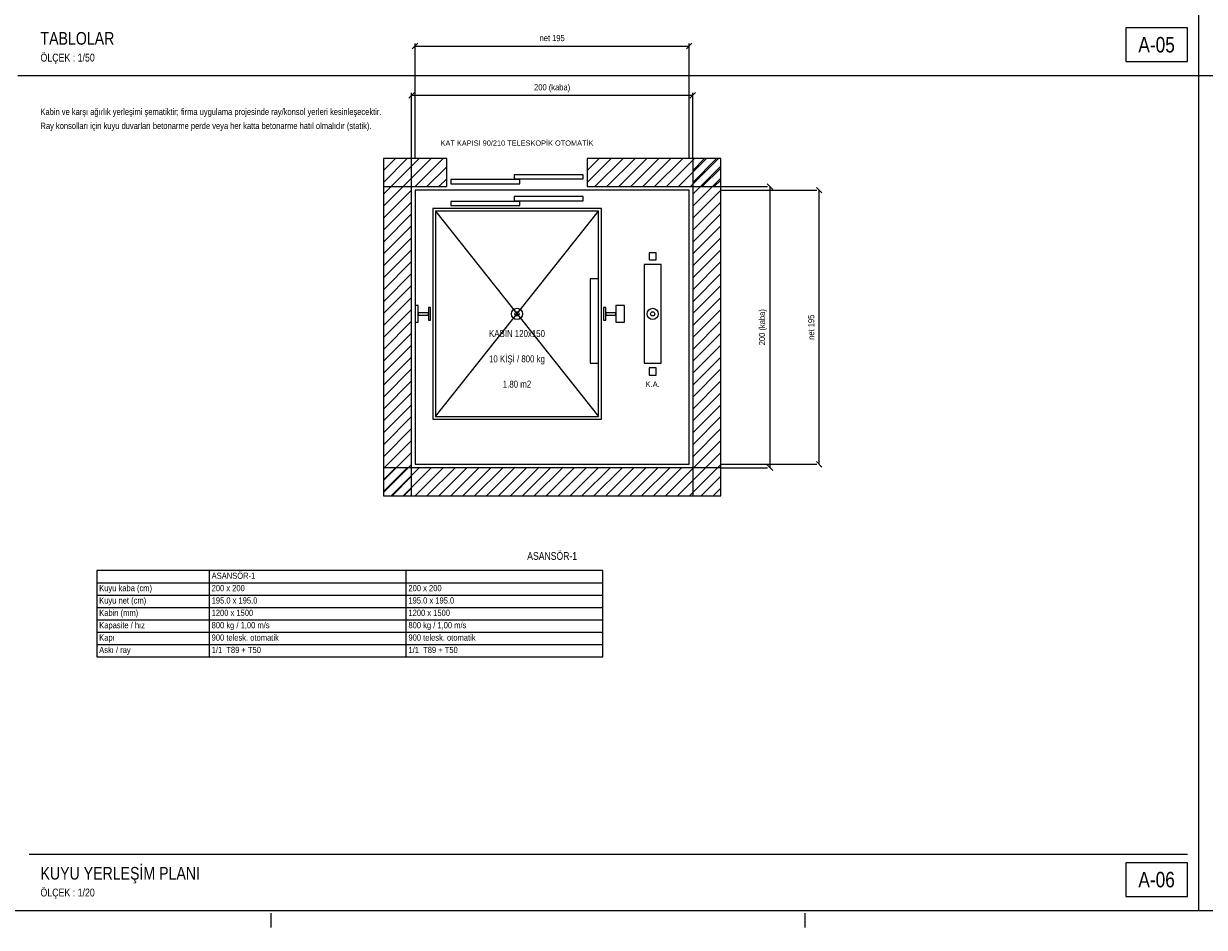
# Model space of a CAD drawing. Header units: centimetres. Extents: x 0 to 14595, y -30 to 2970.
# Tile 13 of 37: x 4410 to 6510, y -30 to 1578. Entities that reach past the tile are written whole.
import ezdxf
from ezdxf.enums import TextEntityAlignment as Align

# ---------------------------------------------------------------- set-up
doc = ezdxf.new("R2010")
doc.units = ezdxf.units.CM
doc.linetypes.add('CENTER', pattern=[40, 25, -5, 5, -5])
for name, color, linetype in [('ASN-ANTET', 4, 'CONTINUOUS'), ('ASN-BASLIK', 5, 'CONTINUOUS'), ('ASN-CERCEVE', 7, 'CONTINUOUS'), ('ASN-DUVAR', 7, 'CONTINUOUS'), ('ASN-EKSEN', 8, 'CENTER'), ('ASN-HALAT', 6, 'CONTINUOUS'), ('ASN-KA', 30, 'CONTINUOUS'), ('ASN-KABIN', 5, 'CONTINUOUS'), ('ASN-KAPI', 3, 'CONTINUOUS'), ('ASN-OLCU', 3, 'CONTINUOUS'), ('ASN-RAY', 1, 'CONTINUOUS'), ('ASN-SIVA', 8, 'CONTINUOUS'), ('ASN-TABLO', 4, 'CONTINUOUS'), ('ASN-TARAMA', 8, 'CONTINUOUS'), ('ASN-UYARI', 1, 'CONTINUOUS')]:
    doc.layers.add(name, color=color, linetype=linetype)
doc.styles.get("Standard").update_dxf_attribs({"font": 'arial.ttf', "width": 0.8})

msp = doc.modelspace()

# ---------------------------------------------------------------- linework, layer by layer
at = {"layer": 'ASN-ANTET'}
msp.add_line((4420, 100), (6480, 100), dxfattribs=at)
for points in [[(6370, 1510), (6480, 1510), (6480, 1570), (6370, 1570)], [(6370, 25), (6480, 25), (6480, 85), (6370, 85)]]:
    msp.add_lwpolyline(points, close=True, dxfattribs=at)
at = {"layer": 'ASN-CERCEVE'}
for p, q in [((6500, 0), (6500, 2970)), ((4400, 1485), (6500, 1485)), ((6500, 1485), (9470, 1485))]:
    msp.add_line(p, q, dxfattribs=at)
for points in [[(0, 0), (14595, 0), (14595, 2970), (0, 2970)], [(100, 0), (14570, 0), (14570, 2970), (100, 2970)]]:
    msp.add_lwpolyline(points, close=True, dxfattribs=at)
at = {"layer": 'ASN-DUVAR'}
for points in [[(5050, 737.5), (5100, 737.5), (5100, 1337.5), (5050, 1337.5)], [(5050, 1287.5), (5162.5, 1287.5), (5162.5, 1337.5), (5050, 1337.5)], [(5412.5, 1287.5), (5650, 1287.5), (5650, 1337.5), (5412.5, 1337.5)], [(5600, 737.5), (5650, 737.5), (5650, 1337.5), (5600, 1337.5)], [(5050, 737.5), (5650, 737.5), (5650, 787.5), (5050, 787.5)]]:
    msp.add_lwpolyline(points, close=True, dxfattribs=at)
at = {"layer": 'ASN-EKSEN'}
for p, q in [((4850, -30), (4850, -5)), ((5800, -30), (5800, -5))]:
    msp.add_line(p, q, dxfattribs=at)
at = {"layer": 'ASN-HALAT'}
for centre, radius in [((5287.5, 1061.2), 10), ((5528.8, 1061.2), 10), ((5287.5, 1061.2), 3.75), ((5528.8, 1061.2), 3.75)]:
    msp.add_circle(centre, radius, dxfattribs=at)
at = {"layer": 'ASN-KA'}
msp.add_lwpolyline([(5513.8, 973.8), (5543.8, 973.8), (5543.8, 1148.8), (5513.8, 1148.8)], close=True, dxfattribs=at)
at = {"layer": 'ASN-KABIN'}
for p, q in [((5142.5, 878.8), (5432.5, 1243.8)), ((5142.5, 1243.8), (5432.5, 878.8))]:
    msp.add_line(p, q, dxfattribs=at)
for points in [[(5137.5, 873.8), (5437.5, 873.8), (5437.5, 1248.8), (5137.5, 1248.8)], [(5142.5, 878.8), (5432.5, 878.8), (5432.5, 1243.8), (5142.5, 1243.8)], [(5417.5, 973.8), (5432.5, 973.8), (5432.5, 1123.8), (5417.5, 1123.8)]]:
    msp.add_lwpolyline(points, close=True, dxfattribs=at)
at = {"layer": 'ASN-KAPI'}
for points in [[(5282.5, 1301.2), (5405, 1301.2), (5405, 1308.8), (5282.5, 1308.8)], [(5170, 1292.5), (5292.5, 1292.5), (5292.5, 1300), (5170, 1300)], [(5170, 1253.8), (5292.5, 1253.8), (5292.5, 1261.2), (5170, 1261.2)], [(5282.5, 1262.5), (5405, 1262.5), (5405, 1270), (5282.5, 1270)]]:
    msp.add_lwpolyline(points, close=True, dxfattribs=at)
at = {"layer": 'ASN-OLCU'}
for p, q in [((5101.3, 1532.5), (5111.2, 1542.5)), ((5106.2, 1337.5), (5106.2, 1541.9)), ((5106.2, 1537.5), (5593.8, 1537.5)), ((5588.8, 1532.5), (5598.7, 1542.5)), ((5593.8, 1337.5), (5593.8, 1541.9)), ((5095.1, 1445), (5104.9, 1455)), ((5100, 1337.5), (5100, 1454.4)), ((5100, 1450), (5600, 1450)), ((5595.1, 1445), (5604.9, 1455)), ((5600, 1337.5), (5600, 1454.4)), ((5650, 1287.5), (5733.1, 1287.5)), ((5650, 1281.2), (5820.6, 1281.2)), ((5742.4, 1282.5), (5732.6, 1292.5)), ((5737.5, 787.5), (5737.5, 1287.5)), ((5829.9, 1276.3), (5820.1, 1286.2)), ((5825, 793.8), (5825, 1281.2)), ((5829.9, 788.8), (5820.1, 798.7)), ((5650, 793.8), (5820.6, 793.8)), ((5650, 787.5), (5733.1, 787.5)), ((5742.4, 782.5), (5732.6, 792.5))]:
    msp.add_line(p, q, dxfattribs=at)
at = {"layer": 'ASN-RAY'}
for points in [[(5522.5, 1157.5), (5535, 1157.5), (5535, 1170), (5522.5, 1170)], [(5106.2, 1046.2), (5111.5, 1046.2), (5111.5, 1076.2), (5106.2, 1076.2)], [(5129.8, 1050.1), (5133.8, 1050.1), (5133.8, 1072.4), (5129.8, 1072.4)], [(5441.2, 1050.1), (5445.2, 1050.1), (5445.2, 1072.4), (5441.2, 1072.4)], [(5463.5, 1046.2), (5478.5, 1046.2), (5478.5, 1076.2), (5463.5, 1076.2)], [(5111.5, 1059.2), (5129.8, 1059.2), (5129.8, 1063.2), (5111.5, 1063.2)], [(5445.2, 1059.2), (5463.5, 1059.2), (5463.5, 1063.2), (5445.2, 1063.2)], [(5522.5, 952.5), (5535, 952.5), (5535, 965), (5522.5, 965)]]:
    msp.add_lwpolyline(points, close=True, dxfattribs=at)
at = {"layer": 'ASN-SIVA'}
msp.add_lwpolyline([(5106.2, 793.8), (5593.8, 793.8), (5593.8, 1281.2), (5106.2, 1281.2)], close=True, dxfattribs=at)
at = {"layer": 'ASN-TABLO'}
for p, q in [((4740, 605), (4740, 451)), ((5090, 605), (5090, 451)), ((4540, 583), (5440, 583)), ((4540, 561), (5440, 561)), ((4540, 539), (5440, 539)), ((4540, 517), (5440, 517)), ((4540, 495), (5440, 495)), ((4540, 473), (5440, 473))]:
    msp.add_line(p, q, dxfattribs=at)
msp.add_lwpolyline([(4540, 451), (5440, 451), (5440, 605), (4540, 605)], close=True, dxfattribs=at)
at = {"layer": 'ASN-TARAMA'}
for p, q in [((5050, 1316.3), (5071.2, 1337.5)), ((5050, 1295.1), (5092.4, 1337.5)), ((5050, 1316.3), (5071.2, 1337.5)), ((5050, 1295.1), (5092.4, 1337.5)), ((5050, 1273.9), (5100, 1323.9)), ((5063.6, 1287.5), (5113.6, 1337.5)), ((5084.9, 1287.5), (5134.9, 1337.5)), ((5106.1, 1287.5), (5156.1, 1337.5)), ((5412.5, 1316.3), (5433.7, 1337.5)), ((5412.5, 1295.1), (5454.9, 1337.5)), ((5426.1, 1287.5), (5476.1, 1337.5)), ((5447.4, 1287.5), (5497.4, 1337.5)), ((5468.6, 1287.5), (5518.6, 1337.5)), ((5489.8, 1287.5), (5539.8, 1337.5)), ((5511, 1287.5), (5561, 1337.5)), ((5532.2, 1287.5), (5582.2, 1337.5)), ((5553.4, 1287.5), (5603.4, 1337.5)), ((5574.6, 1287.5), (5624.6, 1337.5)), ((5595.8, 1287.5), (5645.8, 1337.5)), ((5600, 1316.3), (5621.2, 1337.5)), ((5600, 1295.1), (5642.4, 1337.5)), ((5600, 1273.9), (5650, 1323.9)), ((5050, 1252.6), (5100, 1302.6)), ((5127.3, 1287.5), (5162.5, 1322.7)), ((5600, 1252.6), (5650, 1302.6)), ((5617.1, 1287.5), (5650, 1320.4)), ((5050, 1231.4), (5100, 1281.4)), ((5148.5, 1287.5), (5162.5, 1301.5)), ((5600, 1231.4), (5650, 1281.4)), ((5638.3, 1287.5), (5650, 1299.2)), ((5050, 1210.2), (5100, 1260.2)), ((5600, 1210.2), (5650, 1260.2)), ((5050, 1189), (5100, 1239)), ((5600, 1189), (5650, 1239)), ((5050, 1167.8), (5100, 1217.8)), ((5600, 1167.8), (5650, 1217.8)), ((5050, 1146.6), (5100, 1196.6)), ((5600, 1146.6), (5650, 1196.6)), ((5050, 1125.4), (5100, 1175.4)), ((5600, 1125.4), (5650, 1175.4)), ((5050, 1104.2), (5100, 1154.2)), ((5600, 1104.2), (5650, 1154.2)), ((5050, 1082.9), (5100, 1132.9)), ((5600, 1082.9), (5650, 1132.9)), ((5050, 1061.7), (5100, 1111.7)), ((5600, 1061.7), (5650, 1111.7)), ((5050, 1040.5), (5100, 1090.5)), ((5600, 1040.5), (5650, 1090.5)), ((5050, 1019.3), (5100, 1069.3)), ((5600, 1019.3), (5650, 1069.3)), ((5050, 998.1), (5100, 1048.1)), ((5600, 998.1), (5650, 1048.1)), ((5050, 976.9), (5100, 1026.9)), ((5600, 976.9), (5650, 1026.9)), ((5050, 955.7), (5100, 1005.7)), ((5600, 955.7), (5650, 1005.7)), ((5050, 934.5), (5100, 984.5)), ((5600, 934.5), (5650, 984.5)), ((5050, 913.2), (5100, 963.2)), ((5600, 913.2), (5650, 963.2)), ((5050, 892), (5100, 942)), ((5600, 892), (5650, 942)), ((5050, 870.8), (5100, 920.8)), ((5600, 870.8), (5650, 920.8)), ((5050, 849.6), (5100, 899.6)), ((5600, 849.6), (5650, 899.6)), ((5050, 828.4), (5100, 878.4)), ((5600, 828.4), (5650, 878.4)), ((5050, 807.2), (5100, 857.2)), ((5600, 807.2), (5650, 857.2)), ((5050, 786), (5100, 836)), ((5600, 786), (5650, 836)), ((5050, 764.7), (5100, 814.7)), ((5600, 764.7), (5650, 814.7)), ((5050, 743.5), (5100, 793.5)), ((5050, 766.3), (5071.2, 787.5)), ((5050, 745.1), (5092.4, 787.5)), ((5063.6, 737.5), (5113.6, 787.5)), ((5084.9, 737.5), (5134.9, 787.5)), ((5106.1, 737.5), (5156.1, 787.5)), ((5127.3, 737.5), (5177.3, 787.5)), ((5148.5, 737.5), (5198.5, 787.5)), ((5169.7, 737.5), (5219.7, 787.5)), ((5190.9, 737.5), (5240.9, 787.5)), ((5212.1, 737.5), (5262.1, 787.5)), ((5233.3, 737.5), (5283.3, 787.5)), ((5254.6, 737.5), (5304.6, 787.5)), ((5275.8, 737.5), (5325.8, 787.5)), ((5297, 737.5), (5347, 787.5)), ((5318.2, 737.5), (5368.2, 787.5)), ((5339.4, 737.5), (5389.4, 787.5)), ((5360.6, 737.5), (5410.6, 787.5)), ((5381.8, 737.5), (5431.8, 787.5)), ((5403, 737.5), (5453, 787.5)), ((5424.3, 737.5), (5474.3, 787.5)), ((5445.5, 737.5), (5495.5, 787.5)), ((5466.7, 737.5), (5516.7, 787.5)), ((5487.9, 737.5), (5537.9, 787.5)), ((5509.1, 737.5), (5559.1, 787.5)), ((5530.3, 737.5), (5580.3, 787.5)), ((5551.5, 737.5), (5601.5, 787.5)), ((5572.8, 737.5), (5622.8, 787.5)), ((5594, 737.5), (5644, 787.5)), ((5600, 743.5), (5650, 793.5)), ((5065.2, 737.5), (5100, 772.3)), ((5615.2, 737.5), (5650, 772.3)), ((5615.2, 737.5), (5650, 772.3)), ((5086.4, 737.5), (5100, 751.1)), ((5636.4, 737.5), (5650, 751.1)), ((5636.4, 737.5), (5650, 751.1))]:
    msp.add_line(p, q, dxfattribs=at)

# ---------------------------------------------------------------- texts
at = {"layer": 'ASN-ANTET', "width": 0.8}
for s, p in [('A-05', (6425, 1540)), ('A-06', (6425, 55))]:
    msp.add_text(s, height=27.5, dxfattribs=at).set_placement(p, align=Align.MIDDLE_CENTER)
for s, p in [('ÖLÇEK : 1/50', (4440, 1510)), ('ÖLÇEK : 1/20', (4440, 25))]:
    msp.add_text(s, height=14, dxfattribs=at).set_placement(p)
at = {"layer": 'ASN-BASLIK', "width": 0.8}
for s, height, p in [('TABLOLAR', 22.5, (4440, 1540)), ('ASANSÖR-1', 11, (4744.4, 590)), ('KUYU YERLEŞİM PLANI', 22.5, (4440, 55))]:
    msp.add_text(s, height=height, dxfattribs=at).set_placement(p)
msp.add_text('ASANSÖR-1', height=13.75, dxfattribs=at).set_placement((5350, 637.5), align=Align.TOP_CENTER)
at = {"layer": 'ASN-KA', "width": 0.8}
msp.add_text('K.A.', height=10, dxfattribs=at).set_placement((5528.8, 941.2), align=Align.TOP_CENTER)
at = {"layer": 'ASN-KABIN', "width": 0.8}
for s, p in [('KABİN 120x150', (5287.5, 1026.2)), ('10 KİŞİ / 800 kg', (5287.5, 981.2)), ('1.80 m2', (5287.5, 936.2))]:
    msp.add_text(s, height=12.5, dxfattribs=at).set_placement(p, align=Align.MIDDLE_CENTER)
at = {"layer": 'ASN-KAPI', "width": 0.8}
msp.add_text('KAT KAPISI 90/210 TELESKOPİK OTOMATİK', height=9.375, dxfattribs=at).set_placement((5287.5, 1357.5), align=Align.BOTTOM_CENTER)
at = {"layer": 'ASN-OLCU', "width": 0.8}
for s, p in [('net 195', (5350, 1543)), ('200 (kaba)', (5350, 1455.5))]:
    msp.add_text(s, height=11, dxfattribs=at).set_placement(p, align=Align.BOTTOM_CENTER)
for s, p in [('200 (kaba)', (5732, 1037.5)), ('net 195', (5819.5, 1037.5))]:
    msp.add_text(s, height=11, rotation=90, dxfattribs=at).set_placement(p, align=Align.BOTTOM_CENTER)
at = {"layer": 'ASN-TABLO', "width": 0.8}
for s, p in [('Kuyu kaba (cm)', (4544.4, 568)), ('200 x 200', (4744.4, 568)), ('200 x 200', (5094.4, 568)), ('Kuyu net (cm)', (4544.4, 546)), ('195.0 x 195.0', (4744.4, 546)), ('195.0 x 195.0', (5094.4, 546)), ('Kabin (mm)', (4544.4, 524)), ('1200 x 1500', (4744.4, 524)), ('1200 x 1500', (5094.4, 524)), ('Kapasite / hız', (4544.4, 502)), ('800 kg / 1,00 m/s', (4744.4, 502)), ('800 kg / 1,00 m/s', (5094.4, 502)), ('Kapı', (4544.4, 480)), ('900 telesk. otomatik', (4744.4, 480)), ('900 telesk. otomatik', (5094.4, 480)), ('Askı / ray', (4544.4, 458)), ('1/1  T89 + T50', (4744.4, 458)), ('1/1  T89 + T50', (5094.4, 458))]:
    msp.add_text(s, height=11, dxfattribs=at).set_placement(p)
at = {"layer": 'ASN-UYARI', "width": 0.8}
for s, p in [('Kabin ve karşı ağırlık yerleşimi şematiktir; firma uygulama projesinde ray/konsol yerleri kesinleşecektir.', (4440, 1415)), ('Ray konsolları için kuyu duvarları betonarme perde veya her katta betonarme hatıl olmalıdır (statik).', (4440, 1390))]:
    msp.add_text(s, height=11.5, dxfattribs=at).set_placement(p)

doc.saveas('drawing.dxf')
